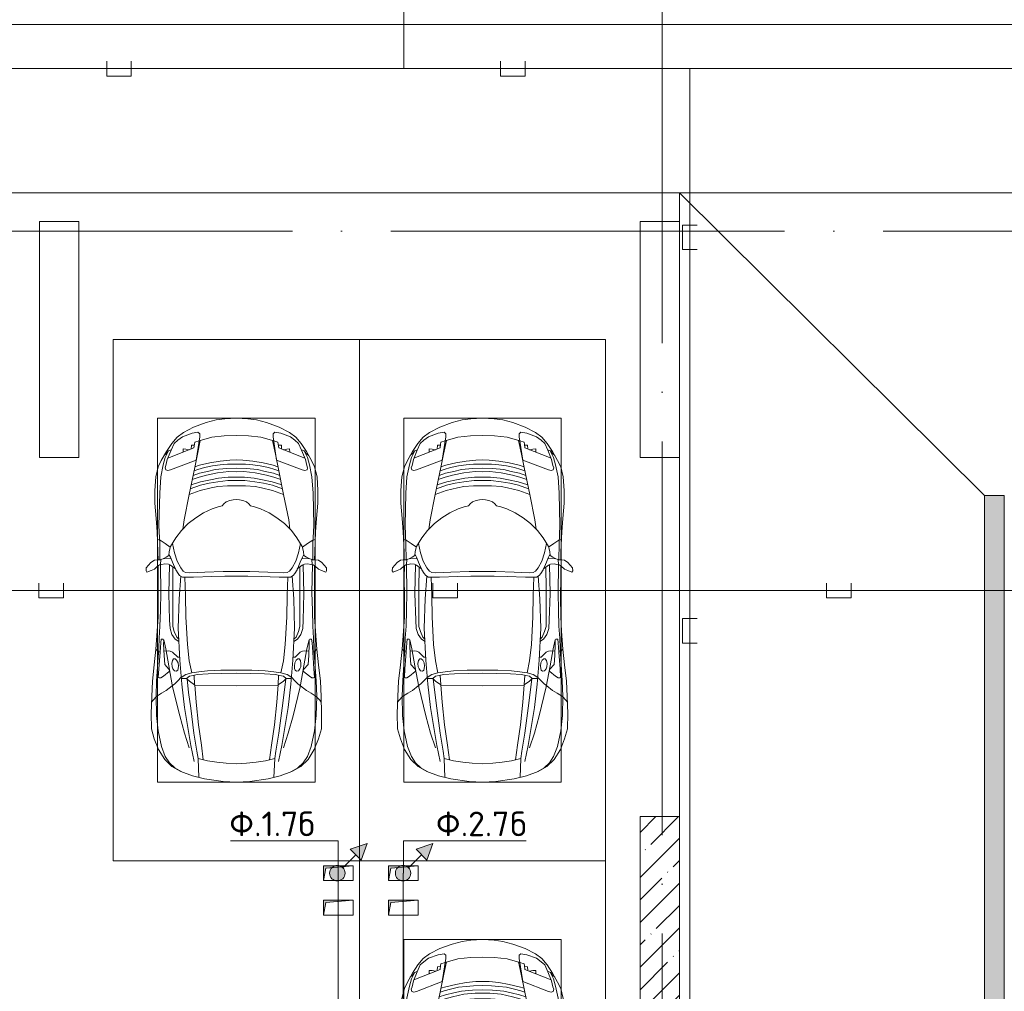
# Model space of a CAD drawing. Header units: millimetres. Extents: x -32229 to 291619, y -13689 to 125138.
# Tile 57 of 256: x -1391 to 8610, y 86325 to 96199. Entities that reach past the tile are written whole.
import ezdxf

# ---------------------------------------------------------------- set-up
doc = ezdxf.new("R2010")
doc.units = ezdxf.units.MM
doc.linetypes.add('ADSK_Линия сетки', pattern=[5000, 4000, -500, 0, -500])
for name, color, linetype, lineweight in [('A-____-NOTE-TEXT', 7, 'Continuous', 18), ('A-DETL-____-THIN', 7, 'Continuous', 9), ('A-DETL-GENF-OTLN', 7, 'Continuous', 18), ('A-FLOR-____-OTLN', 7, 'Continuous', 18), ('A-GENM-____-OTLN', 7, 'Continuous', 18), ('A-WALL-____-MCUT', 7, 'Continuous', 40), ('A-WALL-____-PATT', 7, 'Continuous', 40), ('C-PRKG-____-OTLN', 7, 'Continuous', 18), ('G-____-____-TEXT', 7, 'Continuous', 9), ('M-EQPM-____-OTLN', 7, 'Continuous', 18), ('S-COLS-____-MCUT', 7, 'Continuous', 40), ('S-GRID-____-OTLN', 7, 'Continuous', 9)]:
    doc.layers.add(name, color=color, linetype=linetype, lineweight=lineweight)
doc.layers.add('A-DETL-____-OTLN', color=7, linetype='Continuous', lineweight=9, true_color=0x00a600)
doc.styles.add('ISOCPEUR', font='isocpeur.ttf', dxfattribs={"height": 250})

# ---------------------------------------------------------------- blocks, each defined once
blk = doc.blocks.new('АР_Машиноместо - 4900x2400_М__5300х2500_-2211001--02 ЭМ')
at = {"layer": 'A-DETL-GENF-OTLN', "color": 253, "lineweight": 13, "true_color": 0xaaaaaa}
for p, q in [((1250, -800), (1133, -806)), ((1250, -800), (1367, -806)), ((816, -891), (712, -946)), ((943, -845), (816, -891)), ((1044, -819), (943, -845)), ((1133, -806), (1044, -819)), ((1367, -806), (1456, -819)), ((1456, -819), (1557, -845)), ((1557, -845), (1684, -891)), ((1684, -891), (1788, -946)), ((647, -993), (593, -1057)), ((712, -946), (647, -993)), ((701, -989), (655, -1024)), ((800, -953), (701, -989)), ((859, -944), (800, -953)), ((841, -1226), (878, -991)), ((878, -959), (859, -944)), ((1000, -994), (871, -1031)), ((878, -991), (878, -959)), ((1127, -980), (1000, -994)), ((1250, -978), (1127, -980)), ((1250, -978), (1373, -980)), ((1373, -980), (1500, -994)), ((1500, -994), (1629, -1031)), ((1622, -959), (1641, -944)), ((1622, -991), (1622, -959)), ((1659, -1226), (1622, -991)), ((1641, -944), (1700, -953)), ((1700, -953), (1799, -989)), ((1788, -946), (1853, -993)), ((1799, -989), (1845, -1024)), ((1853, -993), (1907, -1057)), ((593, -1057), (539, -1140)), ((618, -1057), (587, -1126)), ((655, -1024), (618, -1057)), ((883, -1027), (854, -1167)), ((1617, -1027), (1646, -1167)), ((1845, -1024), (1882, -1057)), ((1882, -1057), (1913, -1126)), ((1907, -1057), (1961, -1140)), ((539, -1140), (487, -1232)), ((540, -1160), (516, -1180)), ((561, -1133), (540, -1160)), ((587, -1126), (548, -1220)), ((589, -1122), (561, -1133)), ((854, -1167), (827, -1301)), ((1646, -1167), (1673, -1301)), ((1911, -1122), (1939, -1133)), ((1913, -1126), (1952, -1220)), ((1939, -1133), (1960, -1160)), ((1960, -1160), (1984, -1180)), ((1961, -1140), (2013, -1232)), ((456, -1296), (431, -1397)), ((487, -1232), (456, -1296)), ((535, -1281), (527, -1305)), ((548, -1220), (535, -1281)), ((581, -1327), (841, -1226)), ((876, -1279), (828, -1294)), ((979, -1255), (876, -1279)), ((1007, -1284), (925, -1302)), ((1084, -1236), (979, -1255)), ((1084, -1275), (1007, -1284)), ((1183, -1227), (1084, -1236)), ((1159, -1268), (1084, -1275)), ((1250, -1267), (1159, -1268)), ((1250, -1224), (1183, -1227)), ((1250, -1224), (1317, -1227)), ((1250, -1267), (1341, -1268)), ((1317, -1227), (1416, -1236)), ((1341, -1268), (1416, -1275)), ((1416, -1236), (1521, -1255)), ((1416, -1275), (1493, -1284)), ((1493, -1284), (1575, -1302)), ((1521, -1255), (1624, -1279)), ((1624, -1279), (1672, -1294)), ((1919, -1327), (1659, -1226)), ((1952, -1220), (1965, -1281)), ((1965, -1281), (1973, -1305)), ((2013, -1232), (2044, -1296)), ((2044, -1296), (2069, -1397)), ((431, -1397), (422, -1534)), ((527, -1305), (532, -1326)), ((532, -1326), (554, -1333)), ((554, -1333), (581, -1327)), ((827, -1301), (770, -1576)), ((874, -1361), (810, -1383)), ((859, -1321), (820, -1334)), ((925, -1302), (859, -1321)), ((945, -1381), (871, -1401)), ((958, -1341), (874, -1361)), ((1059, -1355), (945, -1381)), ((1035, -1323), (958, -1341)), ((1148, -1312), (1035, -1323)), ((1174, -1344), (1059, -1355)), ((1168, -1400), (1070, -1410)), ((1250, -1309), (1148, -1312)), ((1250, -1400), (1168, -1400)), ((1250, -1345), (1174, -1344)), ((1250, -1309), (1352, -1312)), ((1250, -1345), (1326, -1344)), ((1250, -1400), (1332, -1400)), ((1326, -1344), (1441, -1355)), ((1332, -1400), (1430, -1410)), ((1352, -1312), (1465, -1323)), ((1441, -1355), (1555, -1381)), ((1465, -1323), (1542, -1341)), ((1542, -1341), (1626, -1361)), ((1555, -1381), (1629, -1401)), ((1575, -1302), (1641, -1321)), ((1626, -1361), (1690, -1383)), ((1641, -1321), (1680, -1334)), ((1673, -1301), (1730, -1576)), ((1946, -1333), (1919, -1327)), ((1968, -1326), (1946, -1333)), ((1973, -1305), (1968, -1326)), ((2069, -1397), (2078, -1534)), ((884, -1481), (782, -1518)), ((887, -1447), (790, -1477)), ((871, -1401), (800, -1425)), ((973, -1460), (884, -1481)), ((986, -1426), (887, -1447)), ((1062, -1446), (973, -1460)), ((1070, -1410), (986, -1426)), ((1060, -1496), (995, -1509)), ((1159, -1489), (1060, -1496)), ((1164, -1435), (1062, -1446)), ((1250, -1488), (1159, -1489)), ((1250, -1435), (1164, -1435)), ((1250, -1435), (1336, -1435)), ((1250, -1488), (1341, -1489)), ((1336, -1435), (1438, -1446)), ((1341, -1489), (1440, -1496)), ((1430, -1410), (1514, -1426)), ((1438, -1446), (1527, -1460)), ((1440, -1496), (1505, -1509)), ((1514, -1426), (1613, -1447)), ((1527, -1460), (1616, -1481)), ((1613, -1447), (1710, -1477)), ((1616, -1481), (1718, -1518)), ((1629, -1401), (1700, -1425)), ((422, -1534), (422, -1663)), ((770, -1576), (718, -1834)), ((882, -1536), (770, -1576)), ((995, -1509), (882, -1536)), ((1505, -1509), (1618, -1536)), ((1618, -1536), (1730, -1576)), ((1730, -1576), (1782, -1834)), ((2078, -1534), (2078, -1663)), ((422, -1663), (435, -1821)), ((1107, -1690), (1065, -1700)), ((1124, -1671), (1107, -1690)), ((1147, -1651), (1124, -1671)), ((1185, -1636), (1147, -1651)), ((1218, -1629), (1185, -1636)), ((1218, -1629), (1250, -1627)), ((1282, -1629), (1250, -1627)), ((1282, -1629), (1315, -1636)), ((1315, -1636), (1353, -1651)), ((1353, -1651), (1376, -1671)), ((1376, -1671), (1393, -1690)), ((1393, -1690), (1435, -1700)), ((2078, -1663), (2065, -1821)), ((917, -1761), (838, -1812)), ((1004, -1721), (917, -1761)), ((1065, -1700), (1004, -1721)), ((1435, -1700), (1496, -1721)), ((1496, -1721), (1583, -1761)), ((1583, -1761), (1662, -1812)), ((435, -1821), (445, -1957)), ((761, -1872), (691, -1942)), ((718, -1834), (706, -1927)), ((838, -1812), (761, -1872)), ((1662, -1812), (1739, -1872)), ((1739, -1872), (1809, -1942)), ((1782, -1834), (1794, -1927)), ((2065, -1821), (2055, -1957)), ((445, -1957), (453, -2159)), ((691, -1942), (635, -2015)), ((1809, -1942), (1865, -2015)), ((2055, -1957), (2047, -2159)), ((475, -2041), (448, -2034)), ((526, -2075), (475, -2041)), ((579, -2113), (526, -2075)), ((635, -2015), (581, -2106)), ((620, -2169), (600, -2073)), ((1865, -2015), (1919, -2106)), ((1880, -2169), (1900, -2073)), ((1921, -2113), (1974, -2075)), ((1974, -2075), (2025, -2041)), ((2025, -2041), (2052, -2034)), ((453, -2159), (455, -2239)), ((564, -2195), (537, -2212)), ((567, -2154), (564, -2195)), ((580, -2214), (565, -2186)), ((581, -2106), (567, -2154)), ((647, -2254), (620, -2169)), ((1853, -2254), (1880, -2169)), ((1919, -2106), (1933, -2154)), ((1920, -2214), (1935, -2186)), ((1933, -2154), (1936, -2195)), ((1936, -2195), (1963, -2212)), ((2047, -2159), (2045, -2239)), ((335, -2322), (382, -2266)), ((382, -2266), (417, -2243)), ((417, -2243), (445, -2239)), ((445, -2239), (482, -2239)), ((470, -2290), (450, -2306)), ((505, -2230), (468, -2239)), ((494, -2289), (470, -2290)), ((482, -2236), (479, -2289)), ((523, -2281), (494, -2289)), ((537, -2212), (505, -2230)), ((587, -2231), (510, -2227)), ((559, -2283), (523, -2281)), ((581, -2296), (559, -2283)), ((601, -2263), (580, -2214)), ((631, -2333), (581, -2296)), ((634, -2341), (601, -2263)), ((685, -2322), (647, -2254)), ((1815, -2322), (1853, -2254)), ((1866, -2341), (1899, -2263)), ((1869, -2333), (1919, -2296)), ((1899, -2263), (1920, -2214)), ((1913, -2231), (1990, -2227)), ((1919, -2296), (1941, -2283)), ((1941, -2283), (1977, -2281)), ((1963, -2212), (1995, -2230)), ((1977, -2281), (2006, -2289)), ((1995, -2230), (2032, -2239)), ((2006, -2289), (2030, -2290)), ((2018, -2236), (2021, -2289)), ((2055, -2239), (2018, -2239)), ((2030, -2290), (2050, -2306)), ((2083, -2243), (2055, -2239)), ((2118, -2266), (2083, -2243)), ((2165, -2322), (2118, -2266)), ((333, -2351), (335, -2322)), ((341, -2366), (333, -2351)), ((384, -2348), (341, -2366)), ((417, -2334), (384, -2348)), ((450, -2306), (417, -2334)), ((455, -2424), (456, -2301)), ((604, -2534), (606, -2315)), ((657, -2380), (634, -2341)), ((673, -2400), (657, -2380)), ((701, -2415), (673, -2400)), ((710, -2355), (685, -2322)), ((734, -2369), (710, -2355)), ((773, -2372), (734, -2369)), ((929, -2364), (773, -2372)), ((1115, -2359), (929, -2364)), ((1250, -2358), (1115, -2359)), ((1250, -2358), (1385, -2359)), ((1385, -2359), (1571, -2364)), ((1571, -2364), (1727, -2372)), ((1727, -2372), (1766, -2369)), ((1766, -2369), (1790, -2355)), ((1790, -2355), (1815, -2322)), ((1799, -2415), (1827, -2400)), ((1827, -2400), (1843, -2380)), ((1843, -2380), (1866, -2341)), ((1896, -2534), (1894, -2315)), ((2045, -2424), (2044, -2301)), ((2050, -2306), (2083, -2334)), ((2083, -2334), (2116, -2348)), ((2116, -2348), (2159, -2366)), ((2159, -2366), (2167, -2351)), ((2167, -2351), (2165, -2322)), ((457, -2614), (455, -2424)), ((685, -2406), (668, -2638)), ((814, -2417), (701, -2415)), ((999, -2409), (814, -2417)), ((1133, -2405), (999, -2409)), ((1250, -2407), (1133, -2405)), ((1250, -2407), (1367, -2405)), ((1367, -2405), (1501, -2409)), ((1501, -2409), (1686, -2417)), ((1686, -2417), (1799, -2415)), ((1815, -2406), (1832, -2638)), ((2043, -2614), (2045, -2424)), ((604, -2851), (604, -2534)), ((1896, -2851), (1896, -2534)), ((456, -2818), (457, -2614)), ((668, -2638), (659, -2936)), ((1832, -2638), (1841, -2936)), ((2044, -2818), (2043, -2614)), ((446, -2965), (456, -2818)), ((604, -2919), (604, -2851)), ((1896, -2919), (1896, -2851)), ((2054, -2965), (2044, -2818)), ((433, -3149), (446, -2965)), ((619, -2967), (604, -2919)), ((644, -3025), (619, -2967)), ((659, -2936), (676, -3260)), ((1841, -2936), (1824, -3260)), ((1856, -3025), (1881, -2967)), ((1881, -2967), (1896, -2919)), ((2067, -3149), (2054, -2965)), ((481, -3085), (475, -3180)), ((486, -3046), (481, -3085)), ((504, -3047), (486, -3046)), ((512, -3061), (504, -3047)), ((511, -3095), (512, -3061)), ((515, -3214), (511, -3095)), ((665, -3046), (644, -3025)), ((1835, -3046), (1856, -3025)), ((1985, -3214), (1989, -3095)), ((1988, -3061), (1996, -3047)), ((1989, -3095), (1988, -3061)), ((1996, -3047), (2014, -3046)), ((2014, -3046), (2019, -3085)), ((2019, -3085), (2025, -3180)), ((416, -3306), (433, -3149)), ((457, -3174), (433, -3148)), ((475, -3174), (457, -3174)), ((475, -3180), (462, -3347)), ((558, -3165), (514, -3168)), ((579, -3168), (558, -3165)), ((602, -3179), (579, -3168)), ((654, -3228), (602, -3179)), ((1846, -3228), (1898, -3179)), ((1898, -3179), (1921, -3168)), ((1921, -3168), (1942, -3165)), ((1942, -3165), (1986, -3168)), ((2025, -3174), (2043, -3174)), ((2025, -3180), (2038, -3347)), ((2043, -3174), (2067, -3148)), ((2084, -3306), (2067, -3148)), ((522, -3303), (515, -3214)), ((600, -3262), (594, -3293)), ((594, -3293), (597, -3327)), ((612, -3246), (600, -3262)), ((627, -3246), (612, -3246)), ((643, -3260), (627, -3246)), ((657, -3286), (643, -3260)), ((675, -3228), (654, -3228)), ((661, -3321), (657, -3286)), ((676, -3260), (696, -3503)), ((1824, -3260), (1804, -3503)), ((1825, -3228), (1846, -3228)), ((1839, -3321), (1843, -3286)), ((1843, -3286), (1857, -3260)), ((1857, -3260), (1873, -3246)), ((1873, -3246), (1888, -3246)), ((1888, -3246), (1900, -3262)), ((1900, -3262), (1906, -3293)), ((1906, -3293), (1903, -3327)), ((1978, -3303), (1985, -3214)), ((397, -3474), (416, -3306)), ((462, -3347), (457, -3435)), ((508, -3423), (567, -3375)), ((565, -3350), (522, -3303)), ((570, -3361), (565, -3350)), ((567, -3375), (570, -3361)), ((597, -3327), (605, -3347)), ((605, -3347), (620, -3369)), ((620, -3369), (639, -3373)), ((639, -3373), (654, -3361)), ((654, -3361), (659, -3344)), ((659, -3344), (661, -3321)), ((965, -3398), (853, -3407)), ((1103, -3394), (965, -3398)), ((1250, -3391), (1103, -3394)), ((1250, -3391), (1397, -3394)), ((1397, -3394), (1535, -3398)), ((1535, -3398), (1647, -3407)), ((1841, -3344), (1839, -3321)), ((1846, -3361), (1841, -3344)), ((1861, -3373), (1846, -3361)), ((1880, -3369), (1861, -3373)), ((1895, -3347), (1880, -3369)), ((1903, -3327), (1895, -3347)), ((1930, -3361), (1935, -3350)), ((1933, -3375), (1930, -3361)), ((1992, -3423), (1933, -3375)), ((1935, -3350), (1978, -3303)), ((2038, -3347), (2043, -3435)), ((2103, -3474), (2084, -3306)), ((390, -3630), (397, -3474)), ((457, -3435), (466, -3441)), ((466, -3441), (482, -3439)), ((482, -3439), (508, -3423)), ((655, -3470), (625, -3501)), ((690, -3434), (655, -3470)), ((744, -3447), (691, -3447)), ((773, -3424), (744, -3447)), ((744, -3447), (773, -3472)), ((811, -3415), (773, -3424)), ((773, -3472), (826, -3512)), ((853, -3407), (811, -3415)), ((826, -3512), (821, -3413)), ((1647, -3407), (1689, -3415)), ((1674, -3512), (1679, -3413)), ((1727, -3472), (1674, -3512)), ((1689, -3415), (1727, -3424)), ((1727, -3424), (1756, -3447)), ((1756, -3447), (1727, -3472)), ((1756, -3447), (1809, -3447)), ((1810, -3434), (1845, -3470)), ((1845, -3470), (1875, -3501)), ((2018, -3439), (1992, -3423)), ((2034, -3441), (2018, -3439)), ((2043, -3435), (2034, -3441)), ((2110, -3630), (2103, -3474)), ((491, -3594), (439, -3630)), ((538, -3567), (491, -3594)), ((598, -3519), (538, -3567)), ((625, -3501), (598, -3519)), ((840, -3688), (827, -3510)), ((1250, -3520), (827, -3517)), ((1250, -3520), (1673, -3517)), ((1660, -3688), (1673, -3510)), ((1875, -3501), (1902, -3519)), ((1902, -3519), (1962, -3567)), ((1962, -3567), (2009, -3594)), ((2009, -3594), (2061, -3630)), ((384, -3803), (390, -3630)), ((404, -3666), (388, -3688)), ((439, -3630), (404, -3666)), ((864, -3917), (840, -3688)), ((1636, -3917), (1660, -3688)), ((2061, -3630), (2096, -3666)), ((2096, -3666), (2112, -3688)), ((2116, -3803), (2110, -3630)), ((387, -3958), (384, -3803)), ((2113, -3958), (2116, -3803)), ((416, -4059), (387, -3958)), ((894, -4122), (864, -3917)), ((1606, -4122), (1636, -3917)), ((2084, -4059), (2113, -3958)), ((459, -4167), (416, -4059)), ((2041, -4167), (2084, -4059)), ((522, -4268), (459, -4167)), ((914, -4272), (894, -4122)), ((1586, -4272), (1606, -4122)), ((1978, -4268), (2041, -4167)), ((596, -4341), (522, -4268)), ((955, -4284), (861, -4259)), ((861, -4260), (869, -4451)), ((1050, -4297), (955, -4284)), ((1146, -4307), (1050, -4297)), ((1354, -4307), (1450, -4297)), ((1450, -4297), (1545, -4284)), ((1545, -4284), (1639, -4259)), ((1639, -4260), (1631, -4451)), ((1904, -4341), (1978, -4268)), ((686, -4392), (596, -4341)), ((804, -4437), (686, -4392)), ((1250, -4312), (1146, -4307)), ((1250, -4312), (1354, -4307)), ((1696, -4437), (1814, -4392)), ((1814, -4392), (1904, -4341)), ((927, -4467), (804, -4437)), ((1115, -4493), (927, -4467)), ((1250, -4500), (1115, -4493)), ((1250, -4500), (1385, -4493)), ((1385, -4493), (1573, -4467)), ((1573, -4467), (1696, -4437))]:
    blk.add_line(p, q, dxfattribs=at)
at = {"layer": 'A-DETL-GENF-OTLN', "color": 254, "lineweight": 13, "true_color": 0xd4d4d4}
for p, q in [((793, -1076), (791, -1115)), ((823, -1074), (793, -1076)), ((824, -1064), (819, -1103)), ((828, -1045), (824, -1064)), ((871, -1032), (828, -1045)), ((1629, -1032), (1672, -1045)), ((1672, -1045), (1676, -1064)), ((1676, -1064), (1681, -1103)), ((1677, -1074), (1707, -1076)), ((1707, -1076), (1709, -1115)), ((528, -1199), (507, -1274)), ((562, -1132), (528, -1199)), ((819, -1103), (554, -1208)), ((709, -1113), (708, -1147)), ((738, -1114), (709, -1113)), ((773, -1121), (738, -1114)), ((1681, -1103), (1946, -1208)), ((1727, -1121), (1762, -1114)), ((1762, -1114), (1791, -1113)), ((1791, -1113), (1792, -1147)), ((1938, -1132), (1972, -1199)), ((1972, -1199), (1993, -1274)), ((507, -1274), (483, -1396)), ((1993, -1274), (2017, -1396)), ((483, -1396), (471, -1561)), ((2017, -1396), (2029, -1561)), ((471, -1561), (463, -1890)), ((2029, -1561), (2037, -1890)), ((463, -1890), (472, -2078)), ((2037, -1890), (2028, -2078)), ((472, -2078), (474, -2239)), ((2028, -2078), (2026, -2239)), ((483, -2571), (478, -2290)), ((571, -2291), (564, -2581)), ((1929, -2291), (1936, -2581)), ((2017, -2571), (2022, -2290)), ((728, -2416), (734, -2607)), ((1772, -2416), (1766, -2607)), ((478, -2755), (483, -2571)), ((564, -2581), (572, -2853)), ((1936, -2581), (1928, -2853)), ((2022, -2755), (2017, -2571)), ((734, -2607), (738, -2818)), ((1766, -2607), (1762, -2818)), ((474, -2914), (478, -2755)), ((2026, -2914), (2022, -2755)), ((572, -2853), (576, -2937)), ((738, -2818), (753, -3099)), ((1762, -2818), (1747, -3099)), ((1928, -2853), (1924, -2937)), ((466, -3036), (474, -2914)), ((576, -2937), (595, -2998)), ((595, -2998), (629, -3048)), ((1905, -2998), (1871, -3048)), ((1924, -2937), (1905, -2998)), ((2034, -3036), (2026, -2914)), ((462, -3137), (466, -3036)), ((512, -3053), (533, -3146)), ((629, -3048), (667, -3070)), ((753, -3099), (772, -3268)), ((1747, -3099), (1728, -3268)), ((1871, -3048), (1833, -3070)), ((1988, -3053), (1967, -3146)), ((2038, -3137), (2034, -3036)), ((440, -3469), (462, -3137)), ((533, -3146), (564, -3316)), ((1967, -3146), (1936, -3316)), ((2060, -3469), (2038, -3137)), ((772, -3268), (797, -3388)), ((1728, -3268), (1703, -3388)), ((564, -3316), (602, -3530)), ((797, -3388), (735, -3406)), ((870, -3377), (797, -3388)), ((957, -3369), (870, -3377)), ((1093, -3361), (957, -3369)), ((1250, -3361), (1093, -3361)), ((1250, -3361), (1407, -3361)), ((1407, -3361), (1543, -3369)), ((1543, -3369), (1630, -3377)), ((1630, -3377), (1703, -3388)), ((1703, -3388), (1765, -3406)), ((1936, -3316), (1898, -3530)), ((434, -3624), (440, -3469)), ((735, -3406), (688, -3436)), ((749, -3451), (765, -3589)), ((1751, -3451), (1735, -3589)), ((1765, -3406), (1812, -3436)), ((2066, -3624), (2060, -3469)), ((602, -3530), (674, -3827)), ((696, -3503), (723, -3742)), ((765, -3589), (786, -3747)), ((1735, -3589), (1714, -3747)), ((1804, -3503), (1777, -3742)), ((1898, -3530), (1826, -3827)), ((439, -3823), (434, -3624)), ((2061, -3823), (2066, -3624)), ((723, -3742), (787, -4128)), ((786, -3747), (819, -4001)), ((1714, -3747), (1681, -4001)), ((1777, -3742), (1713, -4128)), ((455, -3977), (439, -3823)), ((674, -3827), (723, -4002)), ((1826, -3827), (1777, -4002)), ((2045, -3977), (2061, -3823)), ((489, -4138), (455, -3977)), ((2011, -4138), (2045, -3977)), ((723, -4002), (772, -4150)), ((819, -4001), (849, -4183)), ((1681, -4001), (1651, -4183)), ((1777, -4002), (1728, -4150)), ((528, -4240), (489, -4138)), ((787, -4128), (821, -4290)), ((849, -4183), (861, -4260)), ((1651, -4183), (1639, -4260)), ((1713, -4128), (1679, -4290)), ((1972, -4240), (2011, -4138)), ((571, -4303), (528, -4240)), ((1929, -4303), (1972, -4240)), ((625, -4355), (571, -4303)), ((696, -4396), (625, -4355)), ((1804, -4396), (1875, -4355)), ((1875, -4355), (1929, -4303))]:
    blk.add_line(p, q, dxfattribs=at)
at = {"layer": 'C-PRKG-____-OTLN', "color": 253, "lineweight": 13, "true_color": 0xaaaaaa}
for p, q in [((2500, 0), (0, 0)), ((0, 0), (0, -5300)), ((2500, 0), (2500, -5300)), ((450, -800), (450, -4500)), ((450, -800), (2050, -800)), ((2050, -800), (2050, -4500)), ((450, -4500), (2050, -4500)), ((2500, -5300), (0, -5300))]:
    blk.add_line(p, q, dxfattribs=at)
blk = doc.blocks.new('АР_Машиноместо - 4900x2400_М__5300х2500_-V39--02 ЭМ')
at = {"layer": 'A-DETL-GENF-OTLN', "color": 253, "lineweight": 13, "true_color": 0xaaaaaa}
for p, q in [((804, 4437), (686, 4392)), ((927, 4467), (804, 4437)), ((861, 4260), (869, 4451)), ((1115, 4493), (927, 4467)), ((1250, 4500), (1115, 4493)), ((1250, 4500), (1385, 4493)), ((1385, 4493), (1573, 4467)), ((1573, 4467), (1696, 4437)), ((1639, 4260), (1631, 4451)), ((1696, 4437), (1814, 4392)), ((596, 4341), (522, 4268)), ((686, 4392), (596, 4341)), ((1146, 4307), (1050, 4297)), ((1250, 4312), (1146, 4307)), ((1250, 4312), (1354, 4307)), ((1354, 4307), (1450, 4297)), ((1814, 4392), (1904, 4341)), ((1904, 4341), (1978, 4268)), ((522, 4268), (459, 4167)), ((955, 4284), (861, 4259)), ((914, 4272), (894, 4122)), ((1050, 4297), (955, 4284)), ((1450, 4297), (1545, 4284)), ((1545, 4284), (1639, 4259)), ((1586, 4272), (1606, 4122)), ((1978, 4268), (2041, 4167)), ((459, 4167), (416, 4059)), ((894, 4122), (864, 3917)), ((1606, 4122), (1636, 3917)), ((2041, 4167), (2084, 4059)), ((416, 4059), (387, 3958)), ((2084, 4059), (2113, 3958)), ((387, 3958), (384, 3803)), ((864, 3917), (840, 3688)), ((1636, 3917), (1660, 3688)), ((2113, 3958), (2116, 3803)), ((384, 3803), (390, 3630)), ((2116, 3803), (2110, 3630)), ((404, 3666), (388, 3688)), ((390, 3630), (397, 3474)), ((439, 3630), (404, 3666)), ((491, 3594), (439, 3630)), ((840, 3688), (827, 3510)), ((1660, 3688), (1673, 3510)), ((2009, 3594), (2061, 3630)), ((2061, 3630), (2096, 3666)), ((2096, 3666), (2112, 3688)), ((2110, 3630), (2103, 3474)), ((538, 3567), (491, 3594)), ((598, 3519), (538, 3567)), ((625, 3501), (598, 3519)), ((655, 3470), (625, 3501)), ((676, 3260), (696, 3503)), ((773, 3472), (826, 3512)), ((826, 3512), (821, 3413)), ((1250, 3520), (827, 3517)), ((1250, 3520), (1673, 3517)), ((1674, 3512), (1679, 3413)), ((1727, 3472), (1674, 3512)), ((1824, 3260), (1804, 3503)), ((1845, 3470), (1875, 3501)), ((1875, 3501), (1902, 3519)), ((1902, 3519), (1962, 3567)), ((1962, 3567), (2009, 3594)), ((397, 3474), (416, 3306)), ((457, 3435), (466, 3441)), ((462, 3347), (457, 3435)), ((466, 3441), (482, 3439)), ((482, 3439), (508, 3423)), ((508, 3423), (567, 3375)), ((690, 3434), (655, 3470)), ((744, 3447), (691, 3447)), ((744, 3447), (773, 3472)), ((773, 3424), (744, 3447)), ((811, 3415), (773, 3424)), ((853, 3407), (811, 3415)), ((965, 3398), (853, 3407)), ((1535, 3398), (1647, 3407)), ((1647, 3407), (1689, 3415)), ((1689, 3415), (1727, 3424)), ((1756, 3447), (1727, 3472)), ((1727, 3424), (1756, 3447)), ((1756, 3447), (1809, 3447)), ((1810, 3434), (1845, 3470)), ((1992, 3423), (1933, 3375)), ((2018, 3439), (1992, 3423)), ((2034, 3441), (2018, 3439)), ((2043, 3435), (2034, 3441)), ((2038, 3347), (2043, 3435)), ((2103, 3474), (2084, 3306)), ((416, 3306), (433, 3149)), ((475, 3180), (462, 3347)), ((522, 3303), (515, 3214)), ((565, 3350), (522, 3303)), ((570, 3361), (565, 3350)), ((567, 3375), (570, 3361)), ((594, 3293), (597, 3327)), ((597, 3327), (605, 3347)), ((605, 3347), (620, 3369)), ((620, 3369), (639, 3373)), ((639, 3373), (654, 3361)), ((654, 3361), (659, 3344)), ((661, 3321), (657, 3286)), ((659, 3344), (661, 3321)), ((1103, 3394), (965, 3398)), ((1250, 3391), (1103, 3394)), ((1250, 3391), (1397, 3394)), ((1397, 3394), (1535, 3398)), ((1841, 3344), (1839, 3321)), ((1839, 3321), (1843, 3286)), ((1846, 3361), (1841, 3344)), ((1861, 3373), (1846, 3361)), ((1880, 3369), (1861, 3373)), ((1895, 3347), (1880, 3369)), ((1903, 3327), (1895, 3347)), ((1906, 3293), (1903, 3327)), ((1933, 3375), (1930, 3361)), ((1930, 3361), (1935, 3350)), ((1935, 3350), (1978, 3303)), ((1978, 3303), (1985, 3214)), ((2025, 3180), (2038, 3347)), ((2084, 3306), (2067, 3148)), ((515, 3214), (511, 3095)), ((600, 3262), (594, 3293)), ((612, 3246), (600, 3262)), ((654, 3228), (602, 3179)), ((627, 3246), (612, 3246)), ((643, 3260), (627, 3246)), ((657, 3286), (643, 3260)), ((675, 3228), (654, 3228)), ((659, 2936), (676, 3260)), ((1841, 2936), (1824, 3260)), ((1825, 3228), (1846, 3228)), ((1843, 3286), (1857, 3260)), ((1846, 3228), (1898, 3179)), ((1857, 3260), (1873, 3246)), ((1873, 3246), (1888, 3246)), ((1888, 3246), (1900, 3262)), ((1900, 3262), (1906, 3293)), ((1985, 3214), (1989, 3095)), ((457, 3174), (433, 3148)), ((433, 3149), (446, 2965)), ((475, 3174), (457, 3174)), ((481, 3085), (475, 3180)), ((558, 3165), (514, 3168)), ((579, 3168), (558, 3165)), ((602, 3179), (579, 3168)), ((1898, 3179), (1921, 3168)), ((1921, 3168), (1942, 3165)), ((1942, 3165), (1986, 3168)), ((2019, 3085), (2025, 3180)), ((2025, 3174), (2043, 3174)), ((2043, 3174), (2067, 3148)), ((2067, 3149), (2054, 2965)), ((486, 3046), (481, 3085)), ((504, 3047), (486, 3046)), ((512, 3061), (504, 3047)), ((511, 3095), (512, 3061)), ((644, 3025), (619, 2967)), ((665, 3046), (644, 3025)), ((1835, 3046), (1856, 3025)), ((1856, 3025), (1881, 2967)), ((1989, 3095), (1988, 3061)), ((1988, 3061), (1996, 3047)), ((1996, 3047), (2014, 3046)), ((2014, 3046), (2019, 3085)), ((446, 2965), (456, 2818)), ((619, 2967), (604, 2919)), ((604, 2919), (604, 2851)), ((668, 2638), (659, 2936)), ((1832, 2638), (1841, 2936)), ((1881, 2967), (1896, 2919)), ((1896, 2919), (1896, 2851)), ((2054, 2965), (2044, 2818)), ((456, 2818), (457, 2614)), ((604, 2851), (604, 2534)), ((1896, 2851), (1896, 2534)), ((2044, 2818), (2043, 2614)), ((457, 2614), (455, 2424)), ((685, 2406), (668, 2638)), ((1815, 2406), (1832, 2638)), ((2043, 2614), (2045, 2424)), ((604, 2534), (606, 2315)), ((1896, 2534), (1894, 2315)), ((455, 2424), (456, 2301)), ((701, 2415), (673, 2400)), ((814, 2417), (701, 2415)), ((999, 2409), (814, 2417)), ((1133, 2405), (999, 2409)), ((1250, 2407), (1133, 2405)), ((1250, 2407), (1367, 2405)), ((1367, 2405), (1501, 2409)), ((1501, 2409), (1686, 2417)), ((1686, 2417), (1799, 2415)), ((1799, 2415), (1827, 2400)), ((2045, 2424), (2044, 2301)), ((341, 2366), (333, 2351)), ((333, 2351), (335, 2322)), ((335, 2322), (382, 2266)), ((384, 2348), (341, 2366)), ((417, 2334), (384, 2348)), ((450, 2306), (417, 2334)), ((470, 2290), (450, 2306)), ((631, 2333), (581, 2296)), ((634, 2341), (601, 2263)), ((657, 2380), (634, 2341)), ((685, 2322), (647, 2254)), ((673, 2400), (657, 2380)), ((710, 2355), (685, 2322)), ((734, 2369), (710, 2355)), ((773, 2372), (734, 2369)), ((929, 2364), (773, 2372)), ((1115, 2359), (929, 2364)), ((1250, 2358), (1115, 2359)), ((1250, 2358), (1385, 2359)), ((1385, 2359), (1571, 2364)), ((1571, 2364), (1727, 2372)), ((1727, 2372), (1766, 2369)), ((1766, 2369), (1790, 2355)), ((1790, 2355), (1815, 2322)), ((1815, 2322), (1853, 2254)), ((1827, 2400), (1843, 2380)), ((1843, 2380), (1866, 2341)), ((1866, 2341), (1899, 2263)), ((1869, 2333), (1919, 2296)), ((2030, 2290), (2050, 2306)), ((2050, 2306), (2083, 2334)), ((2083, 2334), (2116, 2348)), ((2116, 2348), (2159, 2366)), ((2165, 2322), (2118, 2266)), ((2159, 2366), (2167, 2351)), ((2167, 2351), (2165, 2322)), ((382, 2266), (417, 2243)), ((417, 2243), (445, 2239)), ((445, 2239), (482, 2239)), ((453, 2159), (455, 2239)), ((505, 2230), (468, 2239)), ((494, 2289), (470, 2290)), ((482, 2236), (479, 2289)), ((523, 2281), (494, 2289)), ((537, 2212), (505, 2230)), ((587, 2231), (510, 2227)), ((559, 2283), (523, 2281)), ((564, 2195), (537, 2212)), ((581, 2296), (559, 2283)), ((580, 2214), (565, 2186)), ((601, 2263), (580, 2214)), ((647, 2254), (620, 2169)), ((1853, 2254), (1880, 2169)), ((1899, 2263), (1920, 2214)), ((1913, 2231), (1990, 2227)), ((1919, 2296), (1941, 2283)), ((1920, 2214), (1935, 2186)), ((1936, 2195), (1963, 2212)), ((1941, 2283), (1977, 2281)), ((1963, 2212), (1995, 2230)), ((1977, 2281), (2006, 2289)), ((1995, 2230), (2032, 2239)), ((2006, 2289), (2030, 2290)), ((2018, 2236), (2021, 2289)), ((2055, 2239), (2018, 2239)), ((2047, 2159), (2045, 2239)), ((2083, 2243), (2055, 2239)), ((2118, 2266), (2083, 2243)), ((445, 1957), (453, 2159)), ((579, 2113), (526, 2075)), ((567, 2154), (564, 2195)), ((581, 2106), (567, 2154)), ((635, 2015), (581, 2106)), ((620, 2169), (600, 2073)), ((1865, 2015), (1919, 2106)), ((1880, 2169), (1900, 2073)), ((1919, 2106), (1933, 2154)), ((1921, 2113), (1974, 2075)), ((1933, 2154), (1936, 2195)), ((2055, 1957), (2047, 2159)), ((475, 2041), (448, 2034)), ((526, 2075), (475, 2041)), ((691, 1942), (635, 2015)), ((1809, 1942), (1865, 2015)), ((1974, 2075), (2025, 2041)), ((2025, 2041), (2052, 2034)), ((435, 1821), (445, 1957)), ((761, 1872), (691, 1942)), ((718, 1834), (706, 1927)), ((1739, 1872), (1809, 1942)), ((1782, 1834), (1794, 1927)), ((2065, 1821), (2055, 1957)), ((422, 1663), (435, 1821)), ((770, 1576), (718, 1834)), ((838, 1812), (761, 1872)), ((917, 1761), (838, 1812)), ((1583, 1761), (1662, 1812)), ((1662, 1812), (1739, 1872)), ((1730, 1576), (1782, 1834)), ((2078, 1663), (2065, 1821)), ((1004, 1721), (917, 1761)), ((1065, 1700), (1004, 1721)), ((1107, 1690), (1065, 1700)), ((1393, 1690), (1435, 1700)), ((1435, 1700), (1496, 1721)), ((1496, 1721), (1583, 1761)), ((422, 1534), (422, 1663)), ((1124, 1671), (1107, 1690)), ((1147, 1651), (1124, 1671)), ((1185, 1636), (1147, 1651)), ((1218, 1629), (1185, 1636)), ((1218, 1629), (1250, 1627)), ((1282, 1629), (1250, 1627)), ((1282, 1629), (1315, 1636)), ((1315, 1636), (1353, 1651)), ((1353, 1651), (1376, 1671)), ((1376, 1671), (1393, 1690)), ((2078, 1534), (2078, 1663)), ((431, 1397), (422, 1534)), ((827, 1301), (770, 1576)), ((882, 1536), (770, 1576)), ((884, 1481), (782, 1518)), ((995, 1509), (882, 1536)), ((1060, 1496), (995, 1509)), ((1440, 1496), (1505, 1509)), ((1505, 1509), (1618, 1536)), ((1616, 1481), (1718, 1518)), ((1618, 1536), (1730, 1576)), ((1673, 1301), (1730, 1576)), ((2069, 1397), (2078, 1534)), ((887, 1447), (790, 1477)), ((871, 1401), (800, 1425)), ((945, 1381), (871, 1401)), ((973, 1460), (884, 1481)), ((986, 1426), (887, 1447)), ((1062, 1446), (973, 1460)), ((1070, 1410), (986, 1426)), ((1159, 1489), (1060, 1496)), ((1164, 1435), (1062, 1446)), ((1168, 1400), (1070, 1410)), ((1250, 1488), (1159, 1489)), ((1250, 1435), (1164, 1435)), ((1250, 1488), (1341, 1489)), ((1250, 1435), (1336, 1435)), ((1332, 1400), (1430, 1410)), ((1336, 1435), (1438, 1446)), ((1341, 1489), (1440, 1496)), ((1430, 1410), (1514, 1426)), ((1438, 1446), (1527, 1460)), ((1514, 1426), (1613, 1447)), ((1527, 1460), (1616, 1481)), ((1555, 1381), (1629, 1401)), ((1613, 1447), (1710, 1477)), ((1629, 1401), (1700, 1425)), ((456, 1296), (431, 1397)), ((527, 1305), (532, 1326)), ((535, 1281), (527, 1305)), ((532, 1326), (554, 1333)), ((554, 1333), (581, 1327)), ((581, 1327), (841, 1226)), ((874, 1361), (810, 1383)), ((859, 1321), (820, 1334)), ((854, 1167), (827, 1301)), ((925, 1302), (859, 1321)), ((958, 1341), (874, 1361)), ((1007, 1284), (925, 1302)), ((1059, 1355), (945, 1381)), ((1035, 1323), (958, 1341)), ((1148, 1312), (1035, 1323)), ((1174, 1344), (1059, 1355)), ((1250, 1309), (1148, 1312)), ((1250, 1400), (1168, 1400)), ((1250, 1345), (1174, 1344)), ((1250, 1400), (1332, 1400)), ((1250, 1345), (1326, 1344)), ((1250, 1309), (1352, 1312)), ((1326, 1344), (1441, 1355)), ((1352, 1312), (1465, 1323)), ((1441, 1355), (1555, 1381)), ((1465, 1323), (1542, 1341)), ((1493, 1284), (1575, 1302)), ((1542, 1341), (1626, 1361)), ((1575, 1302), (1641, 1321)), ((1626, 1361), (1690, 1383)), ((1641, 1321), (1680, 1334)), ((1646, 1167), (1673, 1301)), ((1919, 1327), (1659, 1226)), ((1946, 1333), (1919, 1327)), ((1968, 1326), (1946, 1333)), ((1965, 1281), (1973, 1305)), ((1973, 1305), (1968, 1326)), ((2044, 1296), (2069, 1397)), ((487, 1232), (456, 1296)), ((539, 1140), (487, 1232)), ((548, 1220), (535, 1281)), ((587, 1126), (548, 1220)), ((876, 1279), (828, 1294)), ((841, 1226), (878, 991)), ((979, 1255), (876, 1279)), ((1084, 1236), (979, 1255)), ((1084, 1275), (1007, 1284)), ((1159, 1268), (1084, 1275)), ((1183, 1227), (1084, 1236)), ((1250, 1267), (1159, 1268)), ((1250, 1224), (1183, 1227)), ((1250, 1267), (1341, 1268)), ((1250, 1224), (1317, 1227)), ((1317, 1227), (1416, 1236)), ((1341, 1268), (1416, 1275)), ((1416, 1275), (1493, 1284)), ((1416, 1236), (1521, 1255)), ((1521, 1255), (1624, 1279)), ((1659, 1226), (1622, 991)), ((1624, 1279), (1672, 1294)), ((1913, 1126), (1952, 1220)), ((1952, 1220), (1965, 1281)), ((1961, 1140), (2013, 1232)), ((2013, 1232), (2044, 1296)), ((540, 1160), (516, 1180)), ((593, 1057), (539, 1140)), ((561, 1133), (540, 1160)), ((589, 1122), (561, 1133)), ((618, 1057), (587, 1126)), ((883, 1027), (854, 1167)), ((1617, 1027), (1646, 1167)), ((1882, 1057), (1913, 1126)), ((1907, 1057), (1961, 1140)), ((1911, 1122), (1939, 1133)), ((1939, 1133), (1960, 1160)), ((1960, 1160), (1984, 1180)), ((647, 993), (593, 1057)), ((655, 1024), (618, 1057)), ((701, 989), (655, 1024)), ((1000, 994), (871, 1031)), ((1500, 994), (1629, 1031)), ((1799, 989), (1845, 1024)), ((1845, 1024), (1882, 1057)), ((1853, 993), (1907, 1057)), ((712, 946), (647, 993)), ((800, 953), (701, 989)), ((816, 891), (712, 946)), ((859, 944), (800, 953)), ((878, 959), (859, 944)), ((878, 991), (878, 959)), ((1127, 980), (1000, 994)), ((1250, 978), (1127, 980)), ((1250, 978), (1373, 980)), ((1373, 980), (1500, 994)), ((1622, 991), (1622, 959)), ((1622, 959), (1641, 944)), ((1641, 944), (1700, 953)), ((1684, 891), (1788, 946)), ((1700, 953), (1799, 989)), ((1788, 946), (1853, 993)), ((943, 845), (816, 891)), ((1044, 819), (943, 845)), ((1133, 806), (1044, 819)), ((1250, 800), (1133, 806)), ((1250, 800), (1367, 806)), ((1367, 806), (1456, 819)), ((1456, 819), (1557, 845)), ((1557, 845), (1684, 891))]:
    blk.add_line(p, q, dxfattribs=at)
at = {"layer": 'A-DETL-GENF-OTLN', "color": 254, "lineweight": 13, "true_color": 0xd4d4d4}
for p, q in [((571, 4303), (528, 4240)), ((625, 4355), (571, 4303)), ((696, 4396), (625, 4355)), ((1804, 4396), (1875, 4355)), ((1875, 4355), (1929, 4303)), ((1929, 4303), (1972, 4240)), ((528, 4240), (489, 4138)), ((787, 4128), (821, 4290)), ((849, 4183), (861, 4260)), ((1651, 4183), (1639, 4260)), ((1713, 4128), (1679, 4290)), ((1972, 4240), (2011, 4138)), ((489, 4138), (455, 3977)), ((723, 4002), (772, 4150)), ((723, 3742), (787, 4128)), ((819, 4001), (849, 4183)), ((1681, 4001), (1651, 4183)), ((1777, 3742), (1713, 4128)), ((1777, 4002), (1728, 4150)), ((2011, 4138), (2045, 3977)), ((674, 3827), (723, 4002)), ((786, 3747), (819, 4001)), ((1714, 3747), (1681, 4001)), ((1826, 3827), (1777, 4002)), ((455, 3977), (439, 3823)), ((2045, 3977), (2061, 3823)), ((439, 3823), (434, 3624)), ((602, 3530), (674, 3827)), ((1898, 3530), (1826, 3827)), ((2061, 3823), (2066, 3624)), ((696, 3503), (723, 3742)), ((765, 3589), (786, 3747)), ((1735, 3589), (1714, 3747)), ((1804, 3503), (1777, 3742)), ((434, 3624), (440, 3469)), ((2066, 3624), (2060, 3469)), ((564, 3316), (602, 3530)), ((749, 3451), (765, 3589)), ((1751, 3451), (1735, 3589)), ((1936, 3316), (1898, 3530)), ((440, 3469), (462, 3137)), ((735, 3406), (688, 3436)), ((797, 3388), (735, 3406)), ((1703, 3388), (1765, 3406)), ((1765, 3406), (1812, 3436)), ((2060, 3469), (2038, 3137)), ((533, 3146), (564, 3316)), ((772, 3268), (797, 3388)), ((870, 3377), (797, 3388)), ((957, 3369), (870, 3377)), ((1093, 3361), (957, 3369)), ((1250, 3361), (1093, 3361)), ((1250, 3361), (1407, 3361)), ((1407, 3361), (1543, 3369)), ((1543, 3369), (1630, 3377)), ((1630, 3377), (1703, 3388)), ((1728, 3268), (1703, 3388)), ((1967, 3146), (1936, 3316)), ((753, 3099), (772, 3268)), ((1747, 3099), (1728, 3268)), ((462, 3137), (466, 3036)), ((512, 3053), (533, 3146)), ((1988, 3053), (1967, 3146)), ((2038, 3137), (2034, 3036)), ((466, 3036), (474, 2914)), ((595, 2998), (629, 3048)), ((629, 3048), (667, 3070)), ((738, 2818), (753, 3099)), ((1762, 2818), (1747, 3099)), ((1871, 3048), (1833, 3070)), ((1905, 2998), (1871, 3048)), ((2034, 3036), (2026, 2914)), ((474, 2914), (478, 2755)), ((572, 2853), (576, 2937)), ((576, 2937), (595, 2998)), ((1924, 2937), (1905, 2998)), ((1928, 2853), (1924, 2937)), ((2026, 2914), (2022, 2755)), ((564, 2581), (572, 2853)), ((734, 2607), (738, 2818)), ((1766, 2607), (1762, 2818)), ((1936, 2581), (1928, 2853)), ((478, 2755), (483, 2571)), ((2022, 2755), (2017, 2571)), ((728, 2416), (734, 2607)), ((1772, 2416), (1766, 2607)), ((483, 2571), (478, 2290)), ((571, 2291), (564, 2581)), ((1929, 2291), (1936, 2581)), ((2017, 2571), (2022, 2290)), ((472, 2078), (474, 2239)), ((2028, 2078), (2026, 2239)), ((463, 1890), (472, 2078)), ((2037, 1890), (2028, 2078)), ((471, 1561), (463, 1890)), ((2029, 1561), (2037, 1890)), ((483, 1396), (471, 1561)), ((2017, 1396), (2029, 1561)), ((507, 1274), (483, 1396)), ((1993, 1274), (2017, 1396)), ((528, 1199), (507, 1274)), ((819, 1103), (554, 1208)), ((1681, 1103), (1946, 1208)), ((1972, 1199), (1993, 1274)), ((562, 1132), (528, 1199)), ((709, 1113), (708, 1147)), ((738, 1114), (709, 1113)), ((773, 1121), (738, 1114)), ((793, 1076), (791, 1115)), ((824, 1064), (819, 1103)), ((1676, 1064), (1681, 1103)), ((1707, 1076), (1709, 1115)), ((1727, 1121), (1762, 1114)), ((1762, 1114), (1791, 1113)), ((1791, 1113), (1792, 1147)), ((1938, 1132), (1972, 1199)), ((823, 1074), (793, 1076)), ((828, 1045), (824, 1064)), ((871, 1032), (828, 1045)), ((1629, 1032), (1672, 1045)), ((1672, 1045), (1676, 1064)), ((1677, 1074), (1707, 1076))]:
    blk.add_line(p, q, dxfattribs=at)
at = {"layer": 'C-PRKG-____-OTLN', "color": 253, "lineweight": 13, "true_color": 0xaaaaaa}
for p, q in [((2500, 5300), (0, 5300)), ((0, 0), (0, 5300)), ((2500, 0), (2500, 5300)), ((450, 4500), (2050, 4500)), ((450, 800), (450, 4500)), ((2050, 800), (2050, 4500)), ((450, 800), (2050, 800)), ((2500, 0), (0, 0))]:
    blk.add_line(p, q, dxfattribs=at)
blk = doc.blocks.new('АР_Лоток - 200х100h_ЛВ1-7240441--02 ЭМ')
at = {"layer": 'M-EQPM-____-OTLN', "lineweight": 13, "true_color": 0xf3f3f3}
blk.add_hatch(color=7, dxfattribs=at).paths.add_polyline_path([(0, -100), (11815, -100), (11814.21875, 100), (0, 100)])
blk = doc.blocks.new('АР_Канал вертикальный прямоугольный - ЭОМ-5775388--02 ЭМ')
at = {"layer": 'M-EQPM-____-OTLN', "lineweight": 13, "true_color": 0xe2e2e2}
blk.add_hatch(color=254, dxfattribs=at).paths.add_polyline_path([(-150, -75), (-127.5, 52.5), (150, 75), (-150, 75)])
at = {"layer": 'M-EQPM-____-OTLN', "color": 253, "lineweight": 13, "true_color": 0xaaaaaa}
for p, q in [((150, 75), (-150, 75)), ((-150, 75), (-150, -75)), ((150, 75), (-150, 75)), ((-150, 75), (-150, -75)), ((-150, -75), (-150, 75)), ((-150, 75), (150, 75)), ((-150, -75), (-127.5, 52.5)), ((-150, -75), (-127.5, 52.5)), ((-127.5, 52.5), (150, 75)), ((-127.5, 52.5), (150, 75)), ((150, -75), (150, 75)), ((150, 75), (150, -75)), ((-150, -75), (150, -75)), ((150, -75), (-150, -75))]:
    blk.add_line(p, q, dxfattribs=at)
blk = doc.blocks.new('АР-Заполнение деф_ шва - Д_ш_-4425338--02 ЭМ')
at = {"layer": 'A-GENM-____-OTLN', "color": 253, "lineweight": 13, "true_color": 0xaaaaaa}
blk.add_line((0, 25), (43650, 25), dxfattribs=at)
blk = doc.blocks.new('Наметкина 10_РД_АР_П_отсоединено_rvt-1--02 ЭМ')
at = {"layer": 'A-WALL-____-PATT', "lineweight": 5, "true_color": 0xaaaaaa}
h = blk.add_hatch(dxfattribs=at)
h.set_pattern_fill('FP_3', color=253, style=0, pattern_type=2)
h.set_pattern_definition([(45, (0, 0), (-228.0985, 228.0985), []), (45, (228.1, 0), (-228.0985, 228.0985), [403.225, -80.645, 6.706, -73.939])])
h.paths.add_polyline_path([(5310, 81700), (5310, 88100), (4910, 88100), (4910, 81700)])
at = {"layer": 'A-FLOR-____-OTLN', "color": 253, "lineweight": 13, "true_color": 0xaaaaaa}
for p, q in [((-19915, 96150), (22735, 96150)), ((5310, 94440), (-21065, 94440)), ((24735, 94440), (-19915, 94440)), ((5310, 94150), (5310, 94440)), ((5310, 94150), (5310, 94440)), ((8410, 91364), (5310, 94440)), ((5310, 94440), (11685, 94440)), ((5310, 88100), (5310, 91750)), ((5310, 88100), (5310, 91750)), ((8410, 91365), (8410, 91364)), ((8610, 91365), (8410, 91365)), ((8410, 79550), (8410, 91364)), ((8610, 91365), (8610, 79350))]:
    blk.add_line(p, q, dxfattribs=at)
at = {"layer": 'A-WALL-____-MCUT', "color": 253, "lineweight": 13, "true_color": 0xaaaaaa}
for p, q in [((4910, 88100), (4910, 82845)), ((5310, 88100), (4910, 88100)), ((5310, 81700), (5310, 88100))]:
    blk.add_line(p, q, dxfattribs=at)
at = {"layer": 'S-COLS-____-MCUT', "color": 253, "lineweight": 15, "true_color": 0xaaaaaa}
for p, q in [((-1190, 94150), (-1190, 91750)), ((-790, 94150), (-1190, 94150)), ((-790, 91750), (-790, 94150)), ((4910, 94150), (4910, 91750)), ((5310, 94150), (4910, 94150)), ((5310, 91750), (5310, 94150)), ((-1190, 91750), (-790, 91750)), ((4910, 91750), (5310, 91750))]:
    blk.add_line(p, q, dxfattribs=at)
at = {"layer": 'A-GENM-____-OTLN', "color": 253, "lineweight": 13, "true_color": 0xaaaaaa, "rotation": 180}
blk.add_blockref('АР-Заполнение деф_ шва - Д_ш_-4425338--02 ЭМ', (22685, 96175), dxfattribs=at)
at = {"layer": 'C-PRKG-____-OTLN', "color": 253, "lineweight": 13, "true_color": 0xaaaaaa}
blk.add_blockref('АР_Машиноместо - 4900x2400_М__5300х2500_-2211001--02 ЭМ', (-440, 92950), dxfattribs=at)
at = {"layer": 'C-PRKG-____-OTLN', "color": 253, "lineweight": 13, "true_color": 0xaaaaaa, "rotation": 180}
for p in [(4560, 92950), (4560, 87650)]:
    blk.add_blockref('АР_Машиноместо - 4900x2400_М__5300х2500_-V39--02 ЭМ', p, dxfattribs=at)
at = {"layer": 'M-EQPM-____-OTLN', "color": 253, "lineweight": 13, "true_color": 0xaaaaaa, "rotation": 90}
blk.add_blockref('АР_Лоток - 200х100h_ЛВ1-7240441--02 ЭМ', (8510, 79550), dxfattribs=at)
at = {"layer": 'M-EQPM-____-OTLN', "color": 253, "lineweight": 13, "true_color": 0xaaaaaa}
for p in [(1845, 87525), (2505, 87525), (1846, 87175), (2505, 87175)]:
    blk.add_blockref('АР_Канал вертикальный прямоугольный - ЭОМ-5775388--02 ЭМ', p, dxfattribs=at)
blk = doc.blocks.new('УГО Выше ниже синее _ 2020 - УГО Выше ниже синее _ 2020-2080887--02 ЭМ')
at = {"layer": 'A-____-NOTE-TEXT', "lineweight": 9, "true_color": 0x804000}
blk.add_hatch(color=36, dxfattribs=at).paths.add_polyline_path([(1.215, 0.668), (0.658, 1.225), (1.508, 1.517)])
h = blk.add_hatch(color=36, dxfattribs=at)
edge = h.paths.add_edge_path()
edge.add_arc((0, 0), 0.392, 0, 180)
edge.add_arc((0, 0), 0.392, 180, 360)
at = {"layer": 'A-____-NOTE-TEXT', "color": 36, "lineweight": 9, "true_color": 0x804000}
for p, q in [((1.508, 1.517), (0.658, 1.225)), ((1.215, 0.668), (1.508, 1.517)), ((0.658, 1.225), (1.215, 0.668)), ((0.277, 0.277), (0.941, 0.941))]:
    blk.add_line(p, q, dxfattribs=at)
blk.add_circle((0, 0), 0.392, dxfattribs=at)
for start, end in [(360, 180), (180, 360)]:
    blk.add_arc((0, 0), 0.392, start, end, dxfattribs=at)

msp = doc.modelspace()

# ---------------------------------------------------------------- linework, layer by layer
at = {"layer": 'A-DETL-____-OTLN', "color": 5, "true_color": 0x0000ff}
for p, q in [((2512.1, 108310.4), (2512.1, 95701.8)), ((-507.3, 95776.8), (-507.3, 95626.8)), ((-257.3, 95626.8), (-257.3, 95776.8)), ((3492.7, 95776.8), (3492.7, 95626.8)), ((3742.7, 95626.8), (3742.7, 95776.8)), ((-20369.7, 95701.8), (24130.3, 95701.8)), ((-507.3, 95626.8), (-257.3, 95626.8)), ((3492.7, 95626.8), (3742.7, 95626.8)), ((5415.3, 95701.8), (5415.3, 73061.8)), ((5490.3, 94112.4), (5340.3, 94112.4)), ((5340.3, 94112.4), (5340.3, 93862.4)), ((5340.3, 93862.4), (5490.3, 93862.4)), ((5490.3, 90112.4), (5340.3, 90112.4)), ((5340.3, 90112.4), (5340.3, 89862.4)), ((5340.3, 89862.4), (5490.3, 89862.4))]:
    msp.add_line(p, q, dxfattribs=at)
at = {"layer": 'A-DETL-____-OTLN', "color": 1, "true_color": 0xff0000}
for p, q in [((-1195.4, 90472.8), (-1195.4, 90322.8)), ((-945.4, 90322.8), (-945.4, 90472.8)), ((2804.6, 90472.8), (2804.6, 90322.8)), ((3054.6, 90322.8), (3054.6, 90472.8)), ((6804.6, 90472.8), (6804.6, 90322.8)), ((7054.6, 90322.8), (7054.6, 90472.8)), ((-1779.7, 90397.8), (21212.6, 90397.8)), ((-1195.4, 90322.8), (-945.4, 90322.8)), ((2804.6, 90322.8), (3054.6, 90322.8)), ((6804.6, 90322.8), (7054.6, 90322.8))]:
    msp.add_line(p, q, dxfattribs=at)
at = {"layer": 'A-DETL-____-OTLN', "color": 36, "true_color": 0x804000}
for p, q in [((1843.1, 87524.6), (1843.1, 78234.6)), ((2503.1, 87525), (2503.1, 78894.6))]:
    msp.add_line(p, q, dxfattribs=at)
at = {"layer": 'A-DETL-____-THIN'}
for p, q in [((1843.1, 87852.6), (751.7, 87852.6)), ((1843.1, 87852.6), (1843.1, 87524.6)), ((2506.2, 87852.6), (3752.5, 87852.6)), ((2506.2, 87852.6), (2506.2, 87524.6))]:
    msp.add_line(p, q, dxfattribs=at)
at = {"layer": 'S-GRID-____-OTLN', "color": 253, "linetype": 'ADSK_Линия сетки', "true_color": 0xaaaaaa}
for p, q in [((5135.3, -12088.9), (5135.3, 125138.4)), ((131381.2, 94050), (-30593.4, 94050))]:
    msp.add_line(p, q, dxfattribs=at)

# ---------------------------------------------------------------- block references
at = {"lineweight": 5}
msp.add_blockref('Наметкина 10_РД_АР_П_отсоединено_rvt-1--02 ЭМ', (0, 0), dxfattribs=at)
at = {"layer": 'A-____-NOTE-TEXT', "color": 36, "lineweight": 9, "true_color": 0x804000, "xscale": 200, "yscale": 200, "zscale": 200}
for p in [(1835.3, 87525), (2503.1, 87525)]:
    msp.add_blockref('УГО Выше ниже синее _ 2020 - УГО Выше ниже синее _ 2020-2080887--02 ЭМ', p, dxfattribs=at)

# ---------------------------------------------------------------- texts
at = {"layer": 'G-____-____-TEXT', "char_height": 250, "attachment_point": 1, "style": 'ISOCPEUR'}
for s, insert, width in [('\\fISOCPEUR|b0|i0|c204|p34|;Ф', (739.8, 88151.4), 304.641), ('.1.7', (991.2, 88151.4), 545.148), ('\\fISOCPEUR|b0|i0|c204|p34|;б', (1441, 88151.4), 208.439), ('\\fISOCPEUR|b0|i0|c204|p34|;Ф', (2838.4, 88151.4), 304.641), ('.2.7', (3089.8, 88151.4), 609.282), ('\\fISOCPEUR|b0|i0|c204|p34|;б', (3592.5, 88151.4), 208.439)]:
    msp.add_mtext(s, dxfattribs=dict(at, insert=insert, width=width))

doc.saveas('drawing.dxf')
